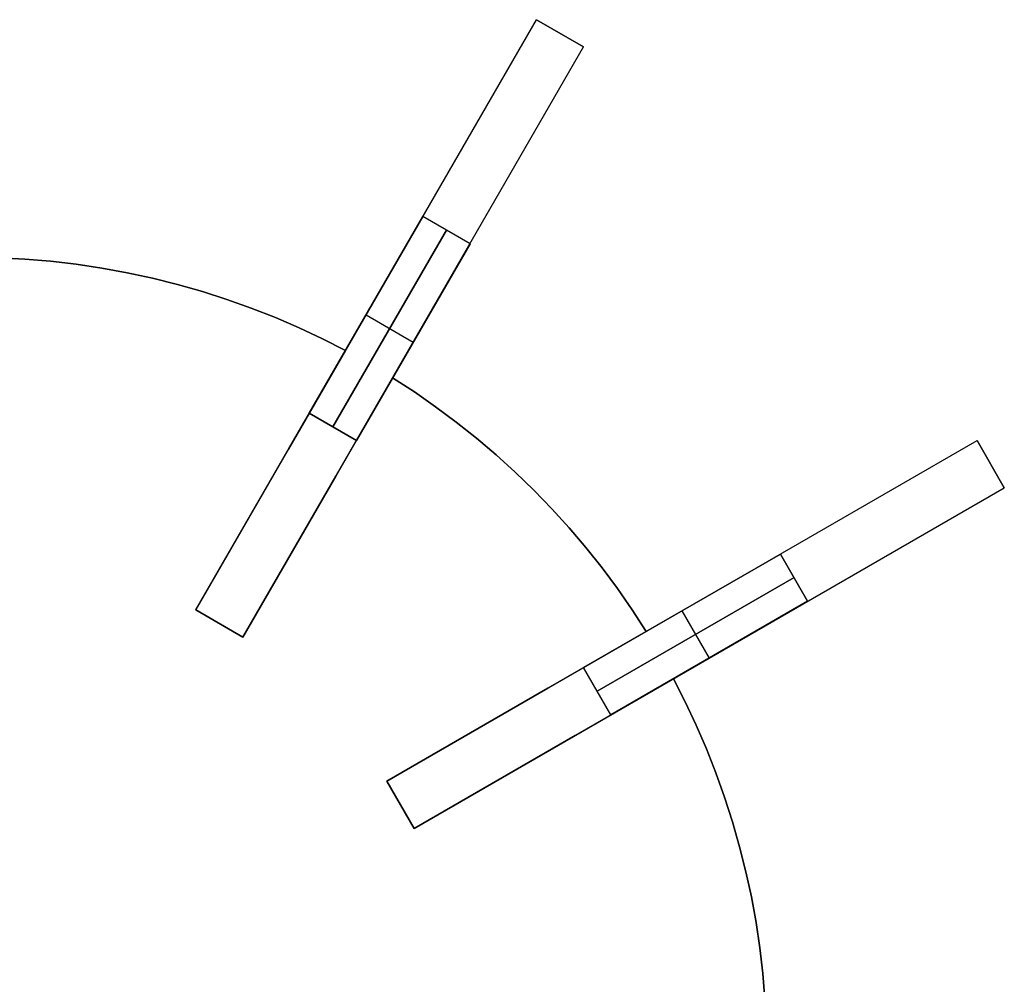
# Model space of a CAD drawing. Header units: millimetres. Extents: x 161 to 3923, y -487 to 1291.
# Tile 40 of 40: x 3675 to 3891, y 1047 to 1259. Entities that reach past the tile are written whole.
import ezdxf

# ---------------------------------------------------------------- set-up
doc = ezdxf.new("R2010")
doc.units = ezdxf.units.MM
doc.layers.add('Predeterminada', color=7, linetype='Continuous')

msp = doc.modelspace()

# ---------------------------------------------------------------- linework, layer by layer
at = {"layer": 'Predeterminada', "color": 254, "true_color": 0xf3e5b7}
for points in [[(3713.38, 1129.39), (3788.38, 1259.29)], [(3798.77, 1253.29), (3788.38, 1259.29)], [(3798.77, 1253.29), (3788.38, 1259.29)], [(3788.38, 1259.29), (3798.77, 1253.29)], [(3788.38, 1259.29), (3798.77, 1253.29)], [(3723.77, 1123.39), (3798.77, 1253.29)], [(3763.38, 1215.99), (3738.38, 1172.69)], [(3738.38, 1172.69), (3763.38, 1215.99)], [(3773.77, 1209.99), (3763.38, 1215.99)], [(3773.77, 1209.99), (3763.38, 1215.99)], [(3768.58, 1212.99), (3743.58, 1169.69)], [(3743.58, 1169.69), (3768.58, 1212.99)], [(3748.77, 1166.69), (3773.77, 1209.99)], [(3773.77, 1209.99), (3748.77, 1166.69)], [(3670.08, 1206.89), (3675.76, 1206.6), (3681.42, 1206.13), (3687.07, 1205.47), (3692.7, 1204.63), (3698.29, 1203.61), (3703.85, 1202.41), (3709.37, 1201.03), (3714.84, 1199.47), (3720.25, 1197.73), (3725.61, 1195.81), (3730.9, 1193.73), (3736.12, 1191.47), (3741.27, 1189.05), (3746.33, 1186.45)], [(3746.33, 1186.45), (3741.27, 1189.05), (3736.12, 1191.47), (3730.9, 1193.73), (3725.61, 1195.81), (3720.25, 1197.73), (3714.84, 1199.47), (3709.37, 1201.03), (3703.85, 1202.41), (3698.29, 1203.61), (3692.7, 1204.63), (3687.07, 1205.47), (3681.42, 1206.13), (3675.76, 1206.6), (3670.08, 1206.89)], [(3670.08, 1206.89), (3675.76, 1206.6), (3681.42, 1206.13), (3687.07, 1205.47), (3692.7, 1204.63), (3698.29, 1203.61), (3703.85, 1202.41), (3709.37, 1201.03), (3714.84, 1199.47), (3720.25, 1197.73), (3725.61, 1195.81), (3730.9, 1193.73), (3736.12, 1191.47), (3741.27, 1189.05), (3746.33, 1186.45)], [(3750.88, 1194.34), (3761.27, 1188.34)], [(3750.88, 1194.34), (3761.27, 1188.34)], [(3746.33, 1186.45), (3733.82, 1164.79)], [(3733.82, 1164.79), (3746.33, 1186.45)], [(3744.21, 1158.79), (3756.72, 1180.45)], [(3756.72, 1180.45), (3744.21, 1158.79)], [(3756.72, 1180.45), (3761.5, 1177.37), (3766.17, 1174.12), (3770.73, 1170.73), (3775.19, 1167.19), (3779.52, 1163.51), (3783.73, 1159.69), (3787.82, 1155.73), (3791.78, 1151.65), (3795.6, 1147.43), (3799.28, 1143.1), (3802.82, 1138.65), (3806.21, 1134.08), (3809.45, 1129.41), (3812.54, 1124.63)], [(3812.54, 1124.63), (3809.45, 1129.41), (3806.21, 1134.08), (3802.82, 1138.65), (3799.28, 1143.1), (3795.6, 1147.43), (3791.78, 1151.65), (3787.82, 1155.73), (3783.73, 1159.69), (3779.52, 1163.51), (3775.19, 1167.19), (3770.73, 1170.73), (3766.17, 1174.12), (3761.5, 1177.37), (3756.72, 1180.45)], [(3756.72, 1180.45), (3761.5, 1177.37), (3766.17, 1174.12), (3770.73, 1170.73), (3775.19, 1167.19), (3779.52, 1163.51), (3783.73, 1159.69), (3787.82, 1155.73), (3791.78, 1151.65), (3795.6, 1147.43), (3799.28, 1143.1), (3802.82, 1138.65), (3806.21, 1134.08), (3809.45, 1129.41), (3812.54, 1124.63)], [(3738.38, 1172.69), (3748.77, 1166.69)], [(3748.77, 1166.69), (3738.38, 1172.69)], [(3755.47, 1091.69), (3885.38, 1166.69)], [(3891.38, 1156.29), (3885.38, 1166.69)], [(3885.38, 1166.69), (3891.38, 1156.29)], [(3885.38, 1166.69), (3891.38, 1156.29)], [(3733.82, 1164.79), (3713.38, 1129.39)], [(3713.38, 1129.39), (3733.82, 1164.79)], [(3723.77, 1123.39), (3744.21, 1158.79)], [(3744.21, 1158.79), (3723.77, 1123.39)], [(3761.47, 1081.29), (3891.38, 1156.29)], [(3842.08, 1141.69), (3798.77, 1116.69)], [(3798.77, 1116.69), (3842.08, 1141.69)], [(3842.08, 1141.69), (3848.08, 1131.29)], [(3848.08, 1131.29), (3842.08, 1141.69)], [(3845.08, 1136.49), (3801.77, 1111.49)], [(3801.77, 1111.49), (3845.08, 1136.49)], [(3713.38, 1129.39), (3723.77, 1123.39)], [(3713.38, 1129.39), (3723.77, 1123.39)], [(3713.38, 1129.39), (3723.77, 1123.39)], [(3723.77, 1123.39), (3713.38, 1129.39)], [(3713.38, 1129.39), (3723.77, 1123.39)], [(3713.38, 1129.39), (3723.77, 1123.39)], [(3713.38, 1129.39), (3723.77, 1123.39)], [(3804.77, 1106.29), (3848.08, 1131.29)], [(3848.08, 1131.29), (3804.77, 1106.29)], [(3820.42, 1129.19), (3826.42, 1118.79)], [(3820.42, 1129.19), (3826.42, 1118.79)], [(3812.54, 1124.63), (3790.88, 1112.13)], [(3790.88, 1112.13), (3812.54, 1124.63)], [(3804.77, 1106.29), (3798.77, 1116.69)], [(3804.77, 1106.29), (3798.77, 1116.69)], [(3796.88, 1101.73), (3818.54, 1114.24)], [(3818.54, 1114.24), (3796.88, 1101.73)], [(3818.54, 1114.24), (3821.13, 1109.18), (3823.56, 1104.03), (3825.82, 1098.81), (3827.9, 1093.52), (3829.81, 1088.17), (3831.55, 1082.75), (3833.11, 1077.28), (3834.5, 1071.77), (3835.7, 1066.21), (3836.72, 1060.61), (3837.56, 1054.99), (3838.21, 1049.34), (3838.69, 1043.67), (3838.97, 1037.99)], [(3838.97, 1037.99), (3838.69, 1043.67), (3838.21, 1049.34), (3837.56, 1054.99), (3836.72, 1060.61), (3835.7, 1066.21), (3834.5, 1071.77), (3833.11, 1077.28), (3831.55, 1082.75), (3829.81, 1088.17), (3827.9, 1093.52), (3825.82, 1098.81), (3823.56, 1104.03), (3821.13, 1109.18), (3818.54, 1114.24)], [(3818.54, 1114.24), (3821.13, 1109.18), (3823.56, 1104.03), (3825.82, 1098.81), (3827.9, 1093.52), (3829.81, 1088.17), (3831.55, 1082.75), (3833.11, 1077.28), (3834.5, 1071.77), (3835.7, 1066.21), (3836.72, 1060.61), (3837.56, 1054.99), (3838.21, 1049.34), (3838.69, 1043.67), (3838.97, 1037.99)], [(3790.88, 1112.13), (3755.47, 1091.69)], [(3755.47, 1091.69), (3790.88, 1112.13)], [(3761.47, 1081.29), (3796.88, 1101.73)], [(3796.88, 1101.73), (3761.47, 1081.29)], [(3755.47, 1091.69), (3761.47, 1081.29)], [(3761.47, 1081.29), (3755.47, 1091.69)], [(3761.47, 1081.29), (3755.47, 1091.69)], [(3755.47, 1091.69), (3761.47, 1081.29)], [(3755.47, 1091.69), (3761.47, 1081.29)], [(3755.47, 1091.69), (3761.47, 1081.29)]]:
    msp.add_lwpolyline(points, dxfattribs=at)
at = {"layer": 'Predeterminada', "color": 254, "true_color": 0xf3e5b7, "extrusion": (0.866025, -0.5, -7.76806e-15)}
msp.add_lwpolyline([(2984.77, 569.78), (2984.74, 571.49), (2984.65, 573.19), (2984.5, 574.89), (2984.3, 576.59), (2984.04, 578.27), (2983.72, 579.95), (2983.35, 581.62), (2982.91, 583.27), (2982.42, 584.9), (2981.88, 586.52), (2981.28, 588.12), (2980.63, 589.7), (2979.92, 591.25), (2979.16, 592.78), (2978.35, 594.28), (2977.49, 595.76), (2976.58, 597.2), (2975.62, 598.61), (2974.61, 599.99), (2973.55, 601.33), (2972.45, 602.64), (2971.31, 603.91), (2970.12, 605.13), (2968.89, 606.32), (2967.63, 607.46), (2966.32, 608.56), (2964.98, 609.62), (2963.6, 610.63), (2962.19, 611.59), (2960.75, 612.5), (2959.27, 613.36), (2957.77, 614.17), (2956.24, 614.93), (2954.69, 615.64), (2953.11, 616.29), (2951.51, 616.89), (2949.89, 617.44), (2948.26, 617.92), (2946.61, 618.36), (2944.94, 618.73), (2943.26, 619.05), (2941.58, 619.31), (2939.88, 619.52), (2938.18, 619.66), (2936.47, 619.75), (2934.77, 619.78)], dxfattribs=at)
at = {"layer": 'Predeterminada', "color": 254, "true_color": 0xf3e5b7, "extrusion": (0.866025, -0.5, -4.7719e-15)}
msp.add_lwpolyline([(2934.77, 169.78), (2936.47, 169.81), (2938.18, 169.89), (2939.88, 170.04), (2941.58, 170.24), (2943.26, 170.51), (2944.94, 170.82), (2946.61, 171.2), (2948.26, 171.63), (2949.89, 172.12), (2951.51, 172.67), (2953.11, 173.26), (2954.69, 173.92), (2956.24, 174.62), (2957.77, 175.38), (2959.27, 176.2), (2960.75, 177.06), (2962.19, 177.97), (2963.6, 178.93), (2964.98, 179.94), (2966.32, 180.99), (2967.63, 182.09), (2968.89, 183.24), (2970.12, 184.42), (2971.31, 185.65), (2972.45, 186.92), (2973.55, 188.22), (2974.61, 189.57), (2975.62, 190.94), (2976.58, 192.36), (2977.49, 193.8), (2978.35, 195.27), (2979.16, 196.78), (2979.92, 198.3), (2980.63, 199.86), (2981.28, 201.44), (2981.88, 203.03), (2982.42, 204.65), (2982.91, 206.29), (2983.35, 207.94), (2983.72, 209.61), (2984.04, 211.28), (2984.3, 212.97), (2984.5, 214.67), (2984.65, 216.37), (2984.74, 218.07), (2984.77, 219.78)], dxfattribs=at)
at = {"layer": 'Predeterminada', "color": 254, "true_color": 0xf3e5b7, "extrusion": (1, 0, 0)}
for points in [[(1259.29, 219.78), (1259.29, 569.78)], [(1256.29, 219.78), (1256.29, 569.78)], [(1253.29, 219.78), (1253.29, 569.78)], [(1194.34, 169.78), (1194.34, 619.78)], [(1188.34, 169.78), (1188.34, 619.78)], [(1186.45, 247.78), (1186.45, 259.78)], [(1180.45, 247.78), (1180.45, 259.78)], [(1166.69, 244.78), (1166.69, 594.78)], [(1161.49, 244.78), (1161.49, 594.78)], [(1156.29, 244.78), (1156.29, 594.78)], [(1129.39, 247.78), (1129.39, 219.78)], [(1129.39, 569.78), (1129.39, 259.78)], [(1129.19, 194.78), (1129.19, 644.78)], [(1126.39, 247.78), (1126.39, 219.78)], [(1126.39, 569.78), (1126.39, 259.78)], [(1123.39, 247.78), (1123.39, 219.78)], [(1123.39, 569.78), (1123.39, 259.78)], [(1124.63, 247.78), (1124.63, 259.78)], [(1118.79, 194.78), (1118.79, 644.78)], [(1114.24, 247.78), (1114.24, 259.78)], [(1091.69, 594.78), (1091.69, 259.78)], [(1091.69, 247.78), (1091.69, 244.78)], [(1086.49, 594.78), (1086.49, 259.78)], [(1086.49, 247.78), (1086.49, 244.78)], [(1081.29, 259.78), (1081.29, 594.78)], [(1081.29, 247.78), (1081.29, 244.78)]]:
    msp.add_lwpolyline(points, dxfattribs=at)
at = {"layer": 'Predeterminada', "color": 254, "true_color": 0xf3e5b7, "extrusion": (0.866025, -0.5, 2.29206e-13)}
msp.add_lwpolyline([(2984.77, 569.78), (2984.74, 571.49), (2984.65, 573.19), (2984.5, 574.89), (2984.3, 576.59), (2984.04, 578.27), (2983.72, 579.95), (2983.35, 581.62), (2982.91, 583.27), (2982.42, 584.9), (2981.88, 586.52), (2981.28, 588.12), (2980.63, 589.7), (2979.92, 591.25), (2979.16, 592.78), (2978.35, 594.28), (2977.49, 595.76), (2976.58, 597.2), (2975.62, 598.61), (2974.61, 599.99), (2973.55, 601.33), (2972.45, 602.64), (2971.31, 603.91), (2970.12, 605.13), (2968.89, 606.32), (2967.63, 607.46), (2966.32, 608.56), (2964.98, 609.62), (2963.6, 610.63), (2962.19, 611.59), (2960.75, 612.5), (2959.27, 613.36), (2957.77, 614.17), (2956.24, 614.93), (2954.69, 615.64), (2953.11, 616.29), (2951.51, 616.89), (2949.89, 617.44), (2948.26, 617.92), (2946.61, 618.36), (2944.94, 618.73), (2943.26, 619.05), (2941.58, 619.31), (2939.88, 619.52), (2938.18, 619.66), (2936.47, 619.75), (2934.77, 619.78)], dxfattribs=at)
at = {"layer": 'Predeterminada', "color": 254, "true_color": 0xf3e5b7, "extrusion": (0.866025, -0.5, 2.54211e-13)}
msp.add_lwpolyline([(2934.77, 169.78), (2936.47, 169.81), (2938.18, 169.89), (2939.88, 170.04), (2941.58, 170.24), (2943.26, 170.51), (2944.94, 170.82), (2946.61, 171.2), (2948.26, 171.63), (2949.89, 172.12), (2951.51, 172.67), (2953.11, 173.26), (2954.69, 173.92), (2956.24, 174.62), (2957.77, 175.38), (2959.27, 176.2), (2960.75, 177.06), (2962.19, 177.97), (2963.6, 178.93), (2964.98, 179.94), (2966.32, 180.99), (2967.63, 182.09), (2968.89, 183.24), (2970.12, 184.42), (2971.31, 185.65), (2972.45, 186.92), (2973.55, 188.22), (2974.61, 189.57), (2975.62, 190.94), (2976.58, 192.36), (2977.49, 193.8), (2978.35, 195.27), (2979.16, 196.78), (2979.92, 198.3), (2980.63, 199.86), (2981.28, 201.44), (2981.88, 203.03), (2982.42, 204.65), (2982.91, 206.29), (2983.35, 207.94), (2983.72, 209.61), (2984.04, 211.28), (2984.3, 212.97), (2984.5, 214.67), (2984.65, 216.37), (2984.74, 218.07), (2984.77, 219.78)], dxfattribs=at)
at = {"layer": 'Predeterminada', "color": 254, "true_color": 0xf3e5b7, "extrusion": (0.866025, -0.5, 9.745e-15)}
msp.add_lwpolyline([(2984.77, 569.78), (2984.74, 571.49), (2984.65, 573.19), (2984.5, 574.89), (2984.3, 576.59), (2984.04, 578.27), (2983.72, 579.95), (2983.35, 581.62), (2982.91, 583.27), (2982.42, 584.9), (2981.88, 586.52), (2981.28, 588.12), (2980.63, 589.7), (2979.92, 591.25), (2979.16, 592.78), (2978.35, 594.28), (2977.49, 595.76), (2976.58, 597.2), (2975.62, 598.61), (2974.61, 599.99), (2973.55, 601.33), (2972.45, 602.64), (2971.31, 603.91), (2970.12, 605.13), (2968.89, 606.32), (2967.63, 607.46), (2966.32, 608.56), (2964.98, 609.62), (2963.6, 610.63), (2962.19, 611.59), (2960.75, 612.5), (2959.27, 613.36), (2957.77, 614.17), (2956.24, 614.93), (2954.69, 615.64), (2953.11, 616.29), (2951.51, 616.89), (2949.89, 617.44), (2948.26, 617.92), (2946.61, 618.36), (2944.94, 618.73), (2943.26, 619.05), (2941.58, 619.31), (2939.88, 619.52), (2938.18, 619.66), (2936.47, 619.75), (2934.77, 619.78)], dxfattribs=at)
at = {"layer": 'Predeterminada', "color": 254, "true_color": 0xf3e5b7, "extrusion": (0.866025, -0.5, -1.59003e-14)}
msp.add_lwpolyline([(2934.77, 169.78), (2936.47, 169.81), (2938.18, 169.89), (2939.88, 170.04), (2941.58, 170.24), (2943.26, 170.51), (2944.94, 170.82), (2946.61, 171.2), (2948.26, 171.63), (2949.89, 172.12), (2951.51, 172.67), (2953.11, 173.26), (2954.69, 173.92), (2956.24, 174.62), (2957.77, 175.38), (2959.27, 176.2), (2960.75, 177.06), (2962.19, 177.97), (2963.6, 178.93), (2964.98, 179.94), (2966.32, 180.99), (2967.63, 182.09), (2968.89, 183.24), (2970.12, 184.42), (2971.31, 185.65), (2972.45, 186.92), (2973.55, 188.22), (2974.61, 189.57), (2975.62, 190.94), (2976.58, 192.36), (2977.49, 193.8), (2978.35, 195.27), (2979.16, 196.78), (2979.92, 198.3), (2980.63, 199.86), (2981.28, 201.44), (2981.88, 203.03), (2982.42, 204.65), (2982.91, 206.29), (2983.35, 207.94), (2983.72, 209.61), (2984.04, 211.28), (2984.3, 212.97), (2984.5, 214.67), (2984.65, 216.37), (2984.74, 218.07), (2984.77, 219.78)], dxfattribs=at)
at = {"layer": 'Predeterminada', "color": 254, "true_color": 0xf3e5b7, "extrusion": (0.866025, -0.5, 2.69982e-14)}
msp.add_lwpolyline([(2834.77, 219.78), (2834.8, 218.07), (2834.88, 216.37), (2835.03, 214.67), (2835.23, 212.97), (2835.49, 211.28), (2835.81, 209.61), (2836.19, 207.94), (2836.62, 206.29), (2837.11, 204.65), (2837.65, 203.03), (2838.25, 201.44), (2838.91, 199.86), (2839.61, 198.3), (2840.37, 196.78), (2841.18, 195.27), (2842.05, 193.8), (2842.96, 192.36), (2843.92, 190.94), (2844.93, 189.57), (2845.98, 188.22), (2847.08, 186.92), (2848.23, 185.65), (2849.41, 184.42), (2850.64, 183.24), (2851.91, 182.09), (2853.21, 180.99), (2854.56, 179.94), (2855.93, 178.93), (2857.34, 177.97), (2858.79, 177.06), (2860.26, 176.2), (2861.76, 175.38), (2863.29, 174.62), (2864.85, 173.92), (2866.42, 173.26), (2868.02, 172.67), (2869.64, 172.12), (2871.28, 171.63), (2872.93, 171.2), (2874.59, 170.82), (2876.27, 170.51), (2877.96, 170.24), (2879.65, 170.04), (2881.35, 169.89), (2883.06, 169.81), (2884.77, 169.78)], dxfattribs=at)
at = {"layer": 'Predeterminada', "color": 254, "true_color": 0xf3e5b7, "extrusion": (0.866025, -0.5, -4.00998e-15)}
msp.add_lwpolyline([(2884.77, 619.78), (2883.06, 619.75), (2881.35, 619.66), (2879.65, 619.52), (2877.96, 619.31), (2876.27, 619.05), (2874.59, 618.73), (2872.93, 618.36), (2871.28, 617.92), (2869.64, 617.44), (2868.02, 616.89), (2866.42, 616.29), (2864.85, 615.64), (2863.29, 614.93), (2861.76, 614.17), (2860.26, 613.36), (2858.79, 612.5), (2857.34, 611.59), (2855.93, 610.63), (2854.56, 609.62), (2853.21, 608.56), (2851.91, 607.46), (2850.64, 606.32), (2849.41, 605.13), (2848.23, 603.91), (2847.08, 602.64), (2845.98, 601.33), (2844.93, 599.99), (2843.92, 598.61), (2842.96, 597.2), (2842.05, 595.76), (2841.18, 594.28), (2840.37, 592.78), (2839.61, 591.25), (2838.91, 589.7), (2838.25, 588.12), (2837.65, 586.52), (2837.11, 584.9), (2836.62, 583.27), (2836.19, 581.62), (2835.81, 579.95), (2835.49, 578.27), (2835.23, 576.59), (2835.03, 574.89), (2834.88, 573.19), (2834.8, 571.49), (2834.77, 569.78)], dxfattribs=at)
at = {"layer": 'Predeterminada', "color": 254, "true_color": 0xf3e5b7, "extrusion": (0.866025, -0.5, -2.15625e-13)}
msp.add_lwpolyline([(2834.77, 219.78), (2834.8, 218.07), (2834.88, 216.37), (2835.03, 214.67), (2835.23, 212.97), (2835.49, 211.28), (2835.81, 209.61), (2836.19, 207.94), (2836.62, 206.29), (2837.11, 204.65), (2837.65, 203.03), (2838.25, 201.44), (2838.91, 199.86), (2839.61, 198.3), (2840.37, 196.78), (2841.18, 195.27), (2842.05, 193.8), (2842.96, 192.36), (2843.92, 190.94), (2844.93, 189.57), (2845.98, 188.22), (2847.08, 186.92), (2848.23, 185.65), (2849.41, 184.42), (2850.64, 183.24), (2851.91, 182.09), (2853.21, 180.99), (2854.56, 179.94), (2855.93, 178.93), (2857.34, 177.97), (2858.79, 177.06), (2860.26, 176.2), (2861.76, 175.38), (2863.29, 174.62), (2864.85, 173.92), (2866.42, 173.26), (2868.02, 172.67), (2869.64, 172.12), (2871.28, 171.63), (2872.93, 171.2), (2874.59, 170.82), (2876.27, 170.51), (2877.96, 170.24), (2879.65, 170.04), (2881.35, 169.89), (2883.06, 169.81), (2884.77, 169.78)], dxfattribs=at)
at = {"layer": 'Predeterminada', "color": 254, "true_color": 0xf3e5b7, "extrusion": (0.866025, -0.5, 2.26307e-13)}
msp.add_lwpolyline([(2884.77, 619.78), (2883.06, 619.75), (2881.35, 619.66), (2879.65, 619.52), (2877.96, 619.31), (2876.27, 619.05), (2874.59, 618.73), (2872.93, 618.36), (2871.28, 617.92), (2869.64, 617.44), (2868.02, 616.89), (2866.42, 616.29), (2864.85, 615.64), (2863.29, 614.93), (2861.76, 614.17), (2860.26, 613.36), (2858.79, 612.5), (2857.34, 611.59), (2855.93, 610.63), (2854.56, 609.62), (2853.21, 608.56), (2851.91, 607.46), (2850.64, 606.32), (2849.41, 605.13), (2848.23, 603.91), (2847.08, 602.64), (2845.98, 601.33), (2844.93, 599.99), (2843.92, 598.61), (2842.96, 597.2), (2842.05, 595.76), (2841.18, 594.28), (2840.37, 592.78), (2839.61, 591.25), (2838.91, 589.7), (2838.25, 588.12), (2837.65, 586.52), (2837.11, 584.9), (2836.62, 583.27), (2836.19, 581.62), (2835.81, 579.95), (2835.49, 578.27), (2835.23, 576.59), (2835.03, 574.89), (2834.88, 573.19), (2834.8, 571.49), (2834.77, 569.78)], dxfattribs=at)
at = {"layer": 'Predeterminada', "color": 254, "true_color": 0xf3e5b7, "extrusion": (0.866025, -0.5, 7.86338e-15)}
msp.add_lwpolyline([(2834.77, 219.78), (2834.8, 218.07), (2834.88, 216.37), (2835.03, 214.67), (2835.23, 212.97), (2835.49, 211.28), (2835.81, 209.61), (2836.19, 207.94), (2836.62, 206.29), (2837.11, 204.65), (2837.65, 203.03), (2838.25, 201.44), (2838.91, 199.86), (2839.61, 198.3), (2840.37, 196.78), (2841.18, 195.27), (2842.05, 193.8), (2842.96, 192.36), (2843.92, 190.94), (2844.93, 189.57), (2845.98, 188.22), (2847.08, 186.92), (2848.23, 185.65), (2849.41, 184.42), (2850.64, 183.24), (2851.91, 182.09), (2853.21, 180.99), (2854.56, 179.94), (2855.93, 178.93), (2857.34, 177.97), (2858.79, 177.06), (2860.26, 176.2), (2861.76, 175.38), (2863.29, 174.62), (2864.85, 173.92), (2866.42, 173.26), (2868.02, 172.67), (2869.64, 172.12), (2871.28, 171.63), (2872.93, 171.2), (2874.59, 170.82), (2876.27, 170.51), (2877.96, 170.24), (2879.65, 170.04), (2881.35, 169.89), (2883.06, 169.81), (2884.77, 169.78)], dxfattribs=at)
at = {"layer": 'Predeterminada', "color": 254, "true_color": 0xf3e5b7, "extrusion": (0.866025, -0.5, -1.19638e-14)}
msp.add_lwpolyline([(2884.77, 619.78), (2883.06, 619.75), (2881.35, 619.66), (2879.65, 619.52), (2877.96, 619.31), (2876.27, 619.05), (2874.59, 618.73), (2872.93, 618.36), (2871.28, 617.92), (2869.64, 617.44), (2868.02, 616.89), (2866.42, 616.29), (2864.85, 615.64), (2863.29, 614.93), (2861.76, 614.17), (2860.26, 613.36), (2858.79, 612.5), (2857.34, 611.59), (2855.93, 610.63), (2854.56, 609.62), (2853.21, 608.56), (2851.91, 607.46), (2850.64, 606.32), (2849.41, 605.13), (2848.23, 603.91), (2847.08, 602.64), (2845.98, 601.33), (2844.93, 599.99), (2843.92, 598.61), (2842.96, 597.2), (2842.05, 595.76), (2841.18, 594.28), (2840.37, 592.78), (2839.61, 591.25), (2838.91, 589.7), (2838.25, 588.12), (2837.65, 586.52), (2837.11, 584.9), (2836.62, 583.27), (2836.19, 581.62), (2835.81, 579.95), (2835.49, 578.27), (2835.23, 576.59), (2835.03, 574.89), (2834.88, 573.19), (2834.8, 571.49), (2834.77, 569.78)], dxfattribs=at)
at = {"layer": 'Predeterminada', "color": 254, "true_color": 0xf3e5b7, "extrusion": (-0.5, 0.866025, 2.84866e-14)}
msp.add_lwpolyline([(-3948.18, 594.78), (-3948.15, 596.49), (-3948.06, 598.19), (-3947.92, 599.89), (-3947.71, 601.59), (-3947.45, 603.27), (-3947.13, 604.95), (-3946.76, 606.62), (-3946.32, 608.27), (-3945.83, 609.9), (-3945.29, 611.52), (-3944.69, 613.12), (-3944.04, 614.7), (-3943.33, 616.25), (-3942.57, 617.78), (-3941.76, 619.28), (-3940.9, 620.76), (-3939.99, 622.2), (-3939.03, 623.61), (-3938.02, 624.99), (-3936.96, 626.33), (-3935.86, 627.64), (-3934.72, 628.91), (-3933.53, 630.13), (-3932.31, 631.32), (-3931.04, 632.46), (-3929.73, 633.56), (-3928.39, 634.62), (-3927.01, 635.63), (-3925.6, 636.59), (-3924.16, 637.5), (-3922.68, 638.36), (-3921.18, 639.17), (-3919.65, 639.93), (-3918.1, 640.64), (-3916.52, 641.29), (-3914.92, 641.89), (-3913.3, 642.44), (-3911.67, 642.92), (-3910.02, 643.36), (-3908.35, 643.73), (-3906.67, 644.05), (-3904.99, 644.31), (-3903.29, 644.52), (-3901.59, 644.66), (-3899.88, 644.75), (-3898.18, 644.78)], dxfattribs=at)
at = {"layer": 'Predeterminada', "color": 254, "true_color": 0xf3e5b7, "extrusion": (-0.5, 0.866025, -2.56994e-14)}
msp.add_lwpolyline([(-3898.18, 194.78), (-3899.88, 194.81), (-3901.59, 194.89), (-3903.29, 195.04), (-3904.99, 195.24), (-3906.67, 195.51), (-3908.35, 195.82), (-3910.02, 196.2), (-3911.67, 196.63), (-3913.3, 197.12), (-3914.92, 197.67), (-3916.52, 198.26), (-3918.1, 198.92), (-3919.65, 199.62), (-3921.18, 200.38), (-3922.68, 201.2), (-3924.16, 202.06), (-3925.6, 202.97), (-3927.01, 203.93), (-3928.39, 204.94), (-3929.73, 205.99), (-3931.04, 207.09), (-3932.31, 208.24), (-3933.53, 209.42), (-3934.72, 210.65), (-3935.86, 211.92), (-3936.96, 213.22), (-3938.02, 214.57), (-3939.03, 215.94), (-3939.99, 217.36), (-3940.9, 218.8), (-3941.76, 220.27), (-3942.57, 221.78), (-3943.33, 223.3), (-3944.04, 224.86), (-3944.69, 226.44), (-3945.29, 228.03), (-3945.83, 229.65), (-3946.32, 231.29), (-3946.76, 232.94), (-3947.13, 234.61), (-3947.45, 236.28), (-3947.71, 237.97), (-3947.92, 239.67), (-3948.06, 241.37), (-3948.15, 243.07), (-3948.18, 244.78)], dxfattribs=at)
at = {"layer": 'Predeterminada', "color": 254, "true_color": 0xf3e5b7, "extrusion": (-0.5, 0.866025, 6.3307e-15)}
msp.add_lwpolyline([(-3948.18, 594.78), (-3948.15, 596.49), (-3948.06, 598.19), (-3947.92, 599.89), (-3947.71, 601.59), (-3947.45, 603.27), (-3947.13, 604.95), (-3946.76, 606.62), (-3946.32, 608.27), (-3945.83, 609.9), (-3945.29, 611.52), (-3944.69, 613.12), (-3944.04, 614.7), (-3943.33, 616.25), (-3942.57, 617.78), (-3941.76, 619.28), (-3940.9, 620.76), (-3939.99, 622.2), (-3939.03, 623.61), (-3938.02, 624.99), (-3936.96, 626.33), (-3935.86, 627.64), (-3934.72, 628.91), (-3933.53, 630.13), (-3932.31, 631.32), (-3931.04, 632.46), (-3929.73, 633.56), (-3928.39, 634.62), (-3927.01, 635.63), (-3925.6, 636.59), (-3924.16, 637.5), (-3922.68, 638.36), (-3921.18, 639.17), (-3919.65, 639.93), (-3918.1, 640.64), (-3916.52, 641.29), (-3914.92, 641.89), (-3913.3, 642.44), (-3911.67, 642.92), (-3910.02, 643.36), (-3908.35, 643.73), (-3906.67, 644.05), (-3904.99, 644.31), (-3903.29, 644.52), (-3901.59, 644.66), (-3899.88, 644.75), (-3898.18, 644.78)], dxfattribs=at)
at = {"layer": 'Predeterminada', "color": 254, "true_color": 0xf3e5b7, "extrusion": (-0.5, 0.866025, 5.10071e-13)}
msp.add_lwpolyline([(-3898.18, 194.78), (-3899.88, 194.81), (-3901.59, 194.89), (-3903.29, 195.04), (-3904.99, 195.24), (-3906.67, 195.51), (-3908.35, 195.82), (-3910.02, 196.2), (-3911.67, 196.63), (-3913.3, 197.12), (-3914.92, 197.67), (-3916.52, 198.26), (-3918.1, 198.92), (-3919.65, 199.62), (-3921.18, 200.38), (-3922.68, 201.2), (-3924.16, 202.06), (-3925.6, 202.97), (-3927.01, 203.93), (-3928.39, 204.94), (-3929.73, 205.99), (-3931.04, 207.09), (-3932.31, 208.24), (-3933.53, 209.42), (-3934.72, 210.65), (-3935.86, 211.92), (-3936.96, 213.22), (-3938.02, 214.57), (-3939.03, 215.94), (-3939.99, 217.36), (-3940.9, 218.8), (-3941.76, 220.27), (-3942.57, 221.78), (-3943.33, 223.3), (-3944.04, 224.86), (-3944.69, 226.44), (-3945.29, 228.03), (-3945.83, 229.65), (-3946.32, 231.29), (-3946.76, 232.94), (-3947.13, 234.61), (-3947.45, 236.28), (-3947.71, 237.97), (-3947.92, 239.67), (-3948.06, 241.37), (-3948.15, 243.07), (-3948.18, 244.78)], dxfattribs=at)
at = {"layer": 'Predeterminada', "color": 254, "true_color": 0xf3e5b7, "extrusion": (-0.5, 0.866025, 2.70073e-14)}
msp.add_lwpolyline([(-3948.18, 594.78), (-3948.15, 596.49), (-3948.06, 598.19), (-3947.92, 599.89), (-3947.71, 601.59), (-3947.45, 603.27), (-3947.13, 604.95), (-3946.76, 606.62), (-3946.32, 608.27), (-3945.83, 609.9), (-3945.29, 611.52), (-3944.69, 613.12), (-3944.04, 614.7), (-3943.33, 616.25), (-3942.57, 617.78), (-3941.76, 619.28), (-3940.9, 620.76), (-3939.99, 622.2), (-3939.03, 623.61), (-3938.02, 624.99), (-3936.96, 626.33), (-3935.86, 627.64), (-3934.72, 628.91), (-3933.53, 630.13), (-3932.31, 631.32), (-3931.04, 632.46), (-3929.73, 633.56), (-3928.39, 634.62), (-3927.01, 635.63), (-3925.6, 636.59), (-3924.16, 637.5), (-3922.68, 638.36), (-3921.18, 639.17), (-3919.65, 639.93), (-3918.1, 640.64), (-3916.52, 641.29), (-3914.92, 641.89), (-3913.3, 642.44), (-3911.67, 642.92), (-3910.02, 643.36), (-3908.35, 643.73), (-3906.67, 644.05), (-3904.99, 644.31), (-3903.29, 644.52), (-3901.59, 644.66), (-3899.88, 644.75), (-3898.18, 644.78)], dxfattribs=at)
at = {"layer": 'Predeterminada', "color": 254, "true_color": 0xf3e5b7, "extrusion": (-0.5, 0.866025, -2.02882e-14)}
for points in [[(-3898.18, 194.78), (-3899.88, 194.81), (-3901.59, 194.89), (-3903.29, 195.04), (-3904.99, 195.24), (-3906.67, 195.51), (-3908.35, 195.82), (-3910.02, 196.2), (-3911.67, 196.63), (-3913.3, 197.12), (-3914.92, 197.67), (-3916.52, 198.26), (-3918.1, 198.92), (-3919.65, 199.62), (-3921.18, 200.38), (-3922.68, 201.2), (-3924.16, 202.06), (-3925.6, 202.97), (-3927.01, 203.93), (-3928.39, 204.94), (-3929.73, 205.99), (-3931.04, 207.09), (-3932.31, 208.24), (-3933.53, 209.42), (-3934.72, 210.65), (-3935.86, 211.92), (-3936.96, 213.22), (-3938.02, 214.57), (-3939.03, 215.94), (-3939.99, 217.36), (-3940.9, 218.8), (-3941.76, 220.27), (-3942.57, 221.78), (-3943.33, 223.3), (-3944.04, 224.86), (-3944.69, 226.44), (-3945.29, 228.03), (-3945.83, 229.65), (-3946.32, 231.29), (-3946.76, 232.94), (-3947.13, 234.61), (-3947.45, 236.28), (-3947.71, 237.97), (-3947.92, 239.67), (-3948.06, 241.37), (-3948.15, 243.07), (-3948.18, 244.78)], [(-3848.18, 644.78), (-3846.47, 644.75), (-3844.77, 644.66), (-3843.06, 644.52), (-3841.37, 644.31), (-3839.68, 644.05), (-3838, 643.73), (-3836.34, 643.36), (-3834.69, 642.92), (-3833.05, 642.44), (-3831.43, 641.89), (-3829.83, 641.29), (-3828.26, 640.64), (-3826.7, 639.93), (-3825.17, 639.17), (-3823.67, 638.36), (-3822.2, 637.5), (-3820.76, 636.59), (-3819.34, 635.63), (-3817.97, 634.62), (-3816.62, 633.56), (-3815.32, 632.46), (-3814.05, 631.32), (-3812.82, 630.13), (-3811.64, 628.91), (-3810.49, 627.64), (-3809.39, 626.33), (-3808.34, 624.99), (-3807.33, 623.61), (-3806.37, 622.2), (-3805.46, 620.76), (-3804.59, 619.28), (-3803.78, 617.78), (-3803.02, 616.25), (-3802.32, 614.7), (-3801.66, 613.12), (-3801.06, 611.52), (-3800.52, 609.9), (-3800.03, 608.27), (-3799.6, 606.62), (-3799.22, 604.95), (-3798.9, 603.27), (-3798.64, 601.59), (-3798.44, 599.89), (-3798.29, 598.19), (-3798.21, 596.49), (-3798.18, 594.78)]]:
    msp.add_lwpolyline(points, dxfattribs=at)
at = {"layer": 'Predeterminada', "color": 254, "true_color": 0xf3e5b7, "extrusion": (-0.5, 0.866025, 1.89789e-14)}
msp.add_lwpolyline([(-3798.18, 244.78), (-3798.21, 243.07), (-3798.29, 241.37), (-3798.44, 239.67), (-3798.64, 237.97), (-3798.9, 236.28), (-3799.22, 234.61), (-3799.6, 232.94), (-3800.03, 231.29), (-3800.52, 229.65), (-3801.06, 228.03), (-3801.66, 226.44), (-3802.32, 224.86), (-3803.02, 223.3), (-3803.78, 221.78), (-3804.59, 220.27), (-3805.46, 218.8), (-3806.37, 217.36), (-3807.33, 215.94), (-3808.34, 214.57), (-3809.39, 213.22), (-3810.49, 211.92), (-3811.64, 210.65), (-3812.82, 209.42), (-3814.05, 208.24), (-3815.32, 207.09), (-3816.62, 205.99), (-3817.97, 204.94), (-3819.34, 203.93), (-3820.76, 202.97), (-3822.2, 202.06), (-3823.67, 201.2), (-3825.17, 200.38), (-3826.7, 199.62), (-3828.26, 198.92), (-3829.83, 198.26), (-3831.43, 197.67), (-3833.05, 197.12), (-3834.69, 196.63), (-3836.34, 196.2), (-3838, 195.82), (-3839.68, 195.51), (-3841.37, 195.24), (-3843.06, 195.04), (-3844.77, 194.89), (-3846.47, 194.81), (-3848.18, 194.78)], dxfattribs=at)
at = {"layer": 'Predeterminada', "color": 254, "true_color": 0xf3e5b7, "extrusion": (-0.5, 0.866025, -1.95676e-14)}
msp.add_lwpolyline([(-3798.18, 244.78), (-3798.21, 243.07), (-3798.29, 241.37), (-3798.44, 239.67), (-3798.64, 237.97), (-3798.9, 236.28), (-3799.22, 234.61), (-3799.6, 232.94), (-3800.03, 231.29), (-3800.52, 229.65), (-3801.06, 228.03), (-3801.66, 226.44), (-3802.32, 224.86), (-3803.02, 223.3), (-3803.78, 221.78), (-3804.59, 220.27), (-3805.46, 218.8), (-3806.37, 217.36), (-3807.33, 215.94), (-3808.34, 214.57), (-3809.39, 213.22), (-3810.49, 211.92), (-3811.64, 210.65), (-3812.82, 209.42), (-3814.05, 208.24), (-3815.32, 207.09), (-3816.62, 205.99), (-3817.97, 204.94), (-3819.34, 203.93), (-3820.76, 202.97), (-3822.2, 202.06), (-3823.67, 201.2), (-3825.17, 200.38), (-3826.7, 199.62), (-3828.26, 198.92), (-3829.83, 198.26), (-3831.43, 197.67), (-3833.05, 197.12), (-3834.69, 196.63), (-3836.34, 196.2), (-3838, 195.82), (-3839.68, 195.51), (-3841.37, 195.24), (-3843.06, 195.04), (-3844.77, 194.89), (-3846.47, 194.81), (-3848.18, 194.78)], dxfattribs=at)
at = {"layer": 'Predeterminada', "color": 254, "true_color": 0xf3e5b7, "extrusion": (-0.5, 0.866025, -8.06602e-15)}
msp.add_lwpolyline([(-3848.18, 644.78), (-3846.47, 644.75), (-3844.77, 644.66), (-3843.06, 644.52), (-3841.37, 644.31), (-3839.68, 644.05), (-3838, 643.73), (-3836.34, 643.36), (-3834.69, 642.92), (-3833.05, 642.44), (-3831.43, 641.89), (-3829.83, 641.29), (-3828.26, 640.64), (-3826.7, 639.93), (-3825.17, 639.17), (-3823.67, 638.36), (-3822.2, 637.5), (-3820.76, 636.59), (-3819.34, 635.63), (-3817.97, 634.62), (-3816.62, 633.56), (-3815.32, 632.46), (-3814.05, 631.32), (-3812.82, 630.13), (-3811.64, 628.91), (-3810.49, 627.64), (-3809.39, 626.33), (-3808.34, 624.99), (-3807.33, 623.61), (-3806.37, 622.2), (-3805.46, 620.76), (-3804.59, 619.28), (-3803.78, 617.78), (-3803.02, 616.25), (-3802.32, 614.7), (-3801.66, 613.12), (-3801.06, 611.52), (-3800.52, 609.9), (-3800.03, 608.27), (-3799.6, 606.62), (-3799.22, 604.95), (-3798.9, 603.27), (-3798.64, 601.59), (-3798.44, 599.89), (-3798.29, 598.19), (-3798.21, 596.49), (-3798.18, 594.78)], dxfattribs=at)
at = {"layer": 'Predeterminada', "color": 254, "true_color": 0xf3e5b7, "extrusion": (-0.5, 0.866025, 1.17998e-14)}
msp.add_lwpolyline([(-3798.18, 244.78), (-3798.21, 243.07), (-3798.29, 241.37), (-3798.44, 239.67), (-3798.64, 237.97), (-3798.9, 236.28), (-3799.22, 234.61), (-3799.6, 232.94), (-3800.03, 231.29), (-3800.52, 229.65), (-3801.06, 228.03), (-3801.66, 226.44), (-3802.32, 224.86), (-3803.02, 223.3), (-3803.78, 221.78), (-3804.59, 220.27), (-3805.46, 218.8), (-3806.37, 217.36), (-3807.33, 215.94), (-3808.34, 214.57), (-3809.39, 213.22), (-3810.49, 211.92), (-3811.64, 210.65), (-3812.82, 209.42), (-3814.05, 208.24), (-3815.32, 207.09), (-3816.62, 205.99), (-3817.97, 204.94), (-3819.34, 203.93), (-3820.76, 202.97), (-3822.2, 202.06), (-3823.67, 201.2), (-3825.17, 200.38), (-3826.7, 199.62), (-3828.26, 198.92), (-3829.83, 198.26), (-3831.43, 197.67), (-3833.05, 197.12), (-3834.69, 196.63), (-3836.34, 196.2), (-3838, 195.82), (-3839.68, 195.51), (-3841.37, 195.24), (-3843.06, 195.04), (-3844.77, 194.89), (-3846.47, 194.81), (-3848.18, 194.78)], dxfattribs=at)
at = {"layer": 'Predeterminada', "color": 254, "true_color": 0xf3e5b7, "extrusion": (-0.5, 0.866025, -1.18864e-14)}
msp.add_lwpolyline([(-3848.18, 644.78), (-3846.47, 644.75), (-3844.77, 644.66), (-3843.06, 644.52), (-3841.37, 644.31), (-3839.68, 644.05), (-3838, 643.73), (-3836.34, 643.36), (-3834.69, 642.92), (-3833.05, 642.44), (-3831.43, 641.89), (-3829.83, 641.29), (-3828.26, 640.64), (-3826.7, 639.93), (-3825.17, 639.17), (-3823.67, 638.36), (-3822.2, 637.5), (-3820.76, 636.59), (-3819.34, 635.63), (-3817.97, 634.62), (-3816.62, 633.56), (-3815.32, 632.46), (-3814.05, 631.32), (-3812.82, 630.13), (-3811.64, 628.91), (-3810.49, 627.64), (-3809.39, 626.33), (-3808.34, 624.99), (-3807.33, 623.61), (-3806.37, 622.2), (-3805.46, 620.76), (-3804.59, 619.28), (-3803.78, 617.78), (-3803.02, 616.25), (-3802.32, 614.7), (-3801.66, 613.12), (-3801.06, 611.52), (-3800.52, 609.9), (-3800.03, 608.27), (-3799.6, 606.62), (-3799.22, 604.95), (-3798.9, 603.27), (-3798.64, 601.59), (-3798.44, 599.89), (-3798.29, 598.19), (-3798.21, 596.49), (-3798.18, 594.78)], dxfattribs=at)

doc.saveas('drawing.dxf')
